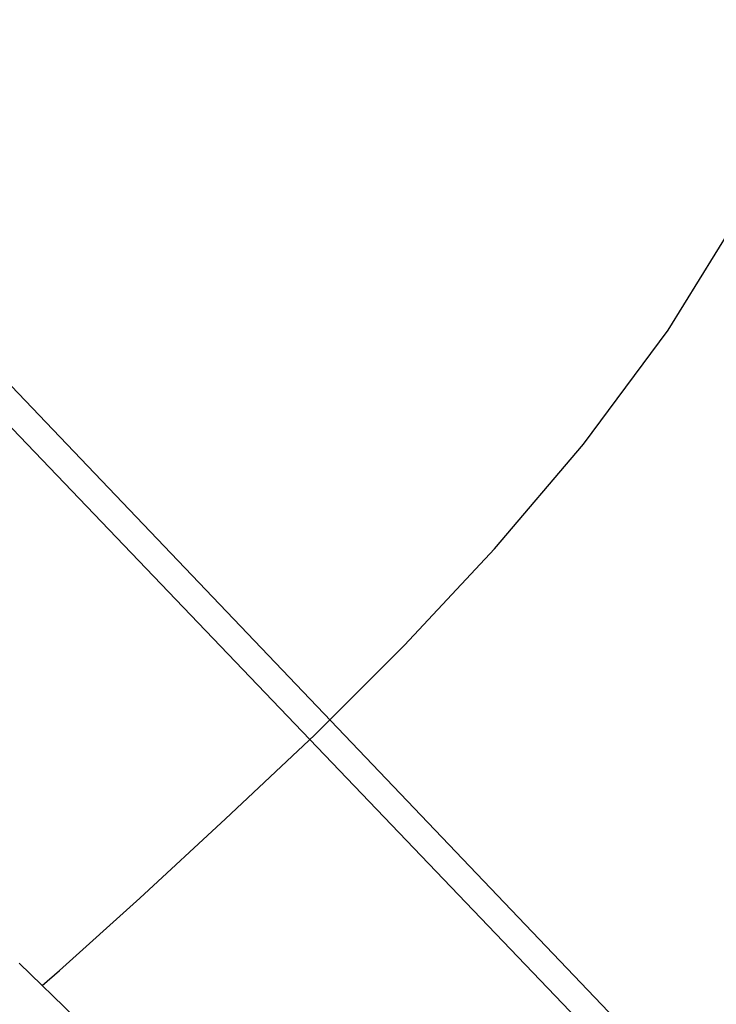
# Model space of a CAD drawing. Extents: x 0 to 370488, y 0 to 4202825.
# Tile 71 of 256: x 360153.55 to 360160.21, y 4200554.12 to 4200563.53. Entities that reach past the tile are written whole.
import ezdxf

# ---------------------------------------------------------------- set-up
doc = ezdxf.new("R2010")
doc.units = 0
doc.header["$LTSCALE"] = 0.5
doc.header["$MEASUREMENT"] = 0
doc.linetypes.add('CONTI', pattern=[0])
doc.linetypes.add('Д_ТРОТ_ТРУБА', pattern=[3, 1.5, -1.5])
doc.layers.add('(025) Дорога', color=7, linetype='Continuous')
doc.layers.add('SIT_L0', color=250, linetype='CONTI')
doc.layers.add('(032) Горизонтали утолщенные', color=32, linetype='Continuous', lineweight=30)

msp = doc.modelspace()

# ---------------------------------------------------------------- linework, layer by layer
at = {"layer": '(025) Дорога', "linetype": 'Д_ТРОТ_ТРУБА', "flags": 128}
msp.add_lwpolyline([(360145.9987, 4200561.788), (360141.3133, 4200556.9719), (360139.3401, 4200559.0229), (360136.946, 4200556.9193), (360159.7805, 4200534.7975), (360166.7484, 4200541.7737), (360145.9987, 4200561.788)], dxfattribs=at)
at = {"layer": '(032) Горизонтали утолщенные', "color": 32}
msp.add_polyline3d([(360153.7668, 4200554.2952, 540), (360153.93, 4200554.44, 540), (360154.7, 4200555.13, 540), (360155.52, 4200555.89, 540), (360156.37, 4200556.69, 540), (360157.23, 4200557.55, 540), (360158.09, 4200558.47, 540), (360158.94, 4200559.47, 540), (360159.75, 4200560.56, 540), (360160.5, 4200561.77, 540), (360161.19, 4200563.12, 540), (360161.79, 4200564.64, 540), (360162.3, 4200566.35, 540), (360162.6022, 4200567.8299, 540)], dxfattribs=at)
at = {"linetype": 'Continuous', "elevation": 1.643}
msp.add_lwpolyline([(359968.1053, 4200751.1484), (360144.8753, 4200568.5984), (360208.9053, 4200501.7684), (360248.1353, 4200449.0884), (360280.3653, 4200400.8684), (360329.3453, 4200345.0084), (360410.6253, 4200285.1884), (360473.1253, 4200218.9984), (360491.2562, 4200199.5414)], dxfattribs=at)
at = {"layer": 'SIT_L0', "color": 250}
msp.add_line((360145.3179, 4200568.5652), (360209.1748, 4200501.6725), dxfattribs=at)

doc.saveas('drawing.dxf')
